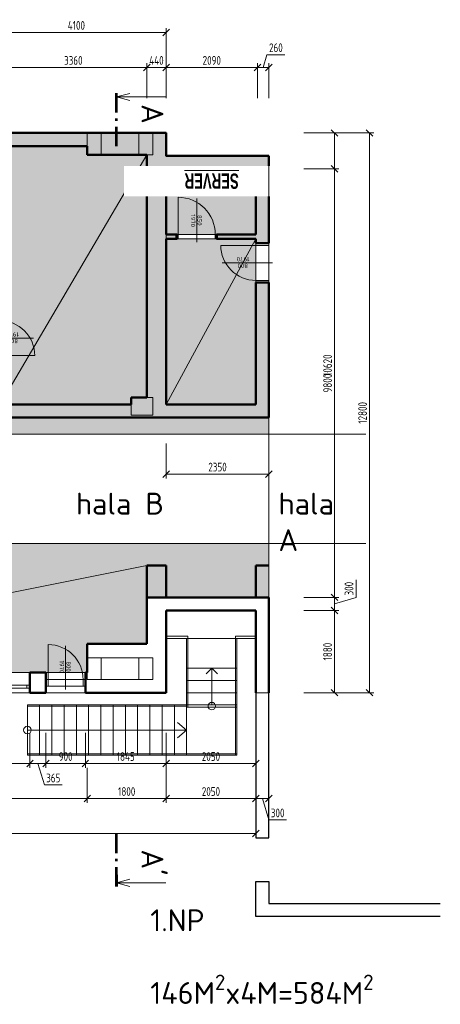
# Model space of a CAD drawing. Header units: millimetres. Extents: x 5450 to 824849, y -109713 to 33478.
# Tile 5 of 21: x 740240 to 749851, y -87641 to -65124. Entities that reach past the tile are written whole.
import ezdxf
from ezdxf.enums import TextEntityAlignment as Align

# ---------------------------------------------------------------- set-up
doc = ezdxf.new("R2010")
doc.units = ezdxf.units.MM
doc.linetypes.add('CENTERX2', pattern=[101.6, 63.5, -12.7, 12.7, -12.7])
doc.layers.get('Defpoints').update_dxf_attribs({"color": 8})
for name, color, linetype, lineweight in [('A99_N_osy @ 200', 1, 'CENTERX2', 9), ('N_popis', 10, 'Continuous', 13), ('N_popis místnosti', 10, 'Continuous', 13), ('S_kóty_100', 162, 'Continuous', 13), ('S_tenká', 120, 'Continuous', 18), ('S_tlustá', 220, 'Continuous', 25)]:
    doc.layers.add(name, color=color, linetype=linetype, lineweight=lineweight)
for name, color, linetype, lineweight, true_color in [('B_pohled', 7, 'Continuous', 18, 0xe07000), ('B_rozhraní', 7, 'Continuous', 13, 0xe07000), ('B_výplně otvorů', 7, 'Continuous', 18, 0xe07000), ('B_řez', 7, 'Continuous', 50, 0xe07000), ('B_šrafy', 7, 'Continuous', 5, 0xe07000)]:
    doc.layers.add(name, color=color, linetype=linetype, lineweight=lineweight, true_color=true_color)
doc.styles.add('A99_kota', font='isocpeur.ttf', dxfattribs={"height": 2})
doc.styles.get("Standard").update_dxf_attribs({"font": 'isocpeur.ttf', "width": 0.75})
doc.dimstyles.new('M 1-100', dxfattribs={"dimscale": 100, "dimtxt": 2, "dimasz": 1.5, "dimexe": 1, "dimexo": 3, "dimgap": 0.6, "dimtad": 1, "dimdec": 0, "dimrnd": 5, "dimdsep": 46, "dimtxsty": 'Standard', "dimblk": 'OBLIQUE', "dimcen": 0.09, "dimclrd": 256, "dimclre": 256, "dimclrt": 256, "dimadec": 0, "dimazin": 0, "dimtfac": 1, "dimtdec": 0, "dimtmove": 1, "dimatfit": 3, "dimldrblk": 'OBLIQUE', "dimfxl": 0, "dimtolj": 1, "dimtzin": 0, "dimlwd": -1, "dimlwe": -1, "dimarcsym": 0})

# ---------------------------------------------------------------- blocks, each defined once
blk = doc.blocks.new('*U15')
at = {"color": 0}
for p, q in [((0, 75), (2390, 75)), ((0, 75), (0, 0)), ((0, 0), (2390, 0)), ((75, 75), (75, 0)), ((2315, 0), (2315, 75)), ((2390, 0), (2390, 75))]:
    blk.add_line(p, q, dxfattribs=at)
blk = doc.blocks.new('*U218')
at = {"linetype": 'ByBlock'}
for p, q in [((-400, 0), (-450, 0)), ((-400, -150), (-400, 0)), ((-400, -150), (-450, -150)), ((400, 0), (400, -150)), ((450, 0), (400, 0)), ((400, -150), (400, -950)), ((450, -150), (400, -150))]:
    blk.add_line(p, q, dxfattribs=at)
for p, q in [((-450, -150), (-450, 0)), ((0, 78), (0, -921)), ((450, -150), (450, 0))]:
    blk.add_line(p, q)
at = {"linetype": 'Continuous'}
for p, q in [((400, 0), (-400, 0)), ((400, -150), (-400, -150))]:
    blk.add_line(p, q, dxfattribs=at)
at = {"linetype": 'ByBlock'}
blk.add_arc((400, -150), 800, 180, 270, dxfattribs=at)
at = {"flags": 8}
blk.add_attdef('SIRKA', text='', height=100, rotation=90, dxfattribs=at).set_placement((13, -447), align=Align.BOTTOM_CENTER)
blk.add_attdef('VYSKA', text='', height=100, rotation=90, dxfattribs=at).set_placement((35, -446), align=Align.TOP_CENTER)
blk = doc.blocks.new('*U220')
at = {"linetype": 'ByBlock'}
for p, q in [((-450, 0), (-400, 0)), ((-400, 0), (-400, -100)), ((400, -100), (400, 0)), ((-450, -100), (-400, -100)), ((-400, -100), (-400, -900)), ((400, 0), (450, 0)), ((400, -100), (450, -100))]:
    blk.add_line(p, q, dxfattribs=at)
for p, q in [((-450, -100), (-450, 0)), ((0, 78), (0, -871)), ((450, -100), (450, 0))]:
    blk.add_line(p, q)
at = {"linetype": 'Continuous'}
for p, q in [((-400, 0), (400, 0)), ((-400, -100), (400, -100))]:
    blk.add_line(p, q, dxfattribs=at)
at = {"linetype": 'ByBlock'}
blk.add_arc((-400, -100), 800, 270, 0, dxfattribs=at)
at = {"flags": 8}
blk.add_attdef('SIRKA', text='', height=100, rotation=90, dxfattribs=at).set_placement((13, -397), align=Align.BOTTOM_CENTER)
blk.add_attdef('VYSKA', text='', height=100, rotation=90, dxfattribs=at).set_placement((35, -396), align=Align.TOP_CENTER)
blk = doc.blocks.new('_Oblique')
at = {"color": 0, "linetype": 'ByBlock', "lineweight": -2}
blk.add_line((-0.5, -0.5), (0.5, 0.5), dxfattribs=at)
blk = doc.blocks.new('*D198')
at = {"layer": 'Defpoints', "color": 0, "lineweight": 18, "transparency": 16777216}
for p in [(741740, -80515), (743585, -80515), (741740, -82135)]:
    blk.add_point(p, dxfattribs=at)
at = {"layer": 'S_kóty_100', "transparency": 16777216}
for p, q in [((741740, -81435), (741740, -82235)), ((743585, -81435), (743585, -82235)), ((743585, -82135), (741740, -82135))]:
    blk.add_line(p, q, dxfattribs=at)
at = {"layer": 'S_kóty_100', "transparency": 16777216, "xscale": 150, "yscale": 150, "zscale": 150, "rotation": 180}
blk.add_blockref('_Oblique', (741740, -82135), dxfattribs=at)
at = {"layer": 'S_kóty_100', "transparency": 16777216, "xscale": 150, "yscale": 150, "zscale": 150}
blk.add_blockref('_Oblique', (743585, -82135), dxfattribs=at)
at = {"layer": 'S_kóty_100', "transparency": 16777216, "insert": (742663, -81975), "char_height": 200, "attachment_point": 5}
blk.add_mtext('\\A1;1845', dxfattribs=at)
blk = doc.blocks.new('*D199')
at = {"layer": 'Defpoints', "color": 0, "lineweight": 18, "transparency": 16777216}
for p in [(740840, -80515), (741740, -80515), (740840, -82135)]:
    blk.add_point(p, dxfattribs=at)
at = {"layer": 'S_kóty_100', "transparency": 16777216}
for p, q in [((740840, -81435), (740840, -82235)), ((741740, -81435), (741740, -82235)), ((741740, -82135), (740840, -82135))]:
    blk.add_line(p, q, dxfattribs=at)
at = {"layer": 'S_kóty_100', "transparency": 16777216, "xscale": 150, "yscale": 150, "zscale": 150, "rotation": 180}
blk.add_blockref('_Oblique', (740840, -82135), dxfattribs=at)
at = {"layer": 'S_kóty_100', "transparency": 16777216, "xscale": 150, "yscale": 150, "zscale": 150}
blk.add_blockref('_Oblique', (741740, -82135), dxfattribs=at)
at = {"layer": 'S_kóty_100', "transparency": 16777216, "insert": (741290, -81975), "char_height": 200, "attachment_point": 5}
blk.add_mtext('\\A1;900', dxfattribs=at)
blk = doc.blocks.new('*D200')
at = {"layer": 'Defpoints', "color": 0, "lineweight": 18, "transparency": 16777216}
for p in [(740475, -80515), (740840, -80515), (740475, -82135)]:
    blk.add_point(p, dxfattribs=at)
at = {"layer": 'S_kóty_100', "transparency": 16777216}
for p, q in [((740475, -81435), (740475, -82235)), ((740840, -81435), (740840, -82235)), ((740840, -82135), (740475, -82135)), ((740658, -82135), (740805, -82625)), ((740805, -82625), (741210, -82625))]:
    blk.add_line(p, q, dxfattribs=at)
at = {"layer": 'S_kóty_100', "transparency": 16777216, "xscale": 150, "yscale": 150, "zscale": 150, "rotation": 180}
blk.add_blockref('_Oblique', (740475, -82135), dxfattribs=at)
at = {"layer": 'S_kóty_100', "transparency": 16777216, "xscale": 150, "yscale": 150, "zscale": 150}
blk.add_blockref('_Oblique', (740840, -82135), dxfattribs=at)
at = {"layer": 'S_kóty_100', "transparency": 16777216, "insert": (741007, -82465), "char_height": 200, "attachment_point": 5}
blk.add_mtext('\\A1;365', dxfattribs=at)
blk = doc.blocks.new('*D201')
at = {"layer": 'Defpoints', "color": 0, "lineweight": 18, "transparency": 16777216}
for p in [(738085, -80515), (740475, -80515), (738085, -82135)]:
    blk.add_point(p, dxfattribs=at)
at = {"layer": 'S_kóty_100', "transparency": 16777216}
for p, q in [((738085, -81435), (738085, -82235)), ((740475, -81435), (740475, -82235)), ((740475, -82135), (738085, -82135))]:
    blk.add_line(p, q, dxfattribs=at)
at = {"layer": 'S_kóty_100', "transparency": 16777216, "xscale": 150, "yscale": 150, "zscale": 150, "rotation": 180}
blk.add_blockref('_Oblique', (738085, -82135), dxfattribs=at)
at = {"layer": 'S_kóty_100', "transparency": 16777216, "xscale": 150, "yscale": 150, "zscale": 150}
blk.add_blockref('_Oblique', (740475, -82135), dxfattribs=at)
at = {"layer": 'S_kóty_100', "transparency": 16777216, "insert": (739280, -81975), "char_height": 200, "attachment_point": 5}
blk.add_mtext('\\A1;2390', dxfattribs=at)
blk = doc.blocks.new('*D41')
at = {"layer": 'Defpoints', "color": 0, "lineweight": 18, "transparency": 16777216}
for p in [(743585, -80515), (745635, -80515), (743585, -82935)]:
    blk.add_point(p, dxfattribs=at)
at = {"layer": 'S_kóty_100', "transparency": 16777216}
for p, q in [((743585, -82235), (743585, -83035)), ((745635, -82235), (745635, -83035)), ((745635, -82935), (743585, -82935))]:
    blk.add_line(p, q, dxfattribs=at)
at = {"layer": 'S_kóty_100', "transparency": 16777216, "xscale": 150, "yscale": 150, "zscale": 150, "rotation": 180}
blk.add_blockref('_Oblique', (743585, -82935), dxfattribs=at)
at = {"layer": 'S_kóty_100', "transparency": 16777216, "xscale": 150, "yscale": 150, "zscale": 150}
blk.add_blockref('_Oblique', (745635, -82935), dxfattribs=at)
at = {"layer": 'S_kóty_100', "transparency": 16777216, "insert": (744610, -82775), "char_height": 200, "attachment_point": 5}
blk.add_mtext('\\A1;2050', dxfattribs=at)
blk = doc.blocks.new('*D42')
at = {"layer": 'Defpoints', "color": 0, "lineweight": 18, "transparency": 16777216}
for p in [(745635, -78635), (743585, -80515), (743585, -82135)]:
    blk.add_point(p, dxfattribs=at)
at = {"layer": 'S_kóty_100', "transparency": 16777216}
for p, q in [((743585, -81435), (743585, -82235)), ((745635, -81435), (745635, -82235)), ((745635, -82135), (743585, -82135))]:
    blk.add_line(p, q, dxfattribs=at)
at = {"layer": 'S_kóty_100', "transparency": 16777216, "xscale": 150, "yscale": 150, "zscale": 150, "rotation": 180}
blk.add_blockref('_Oblique', (743585, -82135), dxfattribs=at)
at = {"layer": 'S_kóty_100', "transparency": 16777216, "xscale": 150, "yscale": 150, "zscale": 150}
blk.add_blockref('_Oblique', (745635, -82135), dxfattribs=at)
at = {"layer": 'S_kóty_100', "transparency": 16777216, "insert": (744610, -81975), "char_height": 200, "attachment_point": 5}
blk.add_mtext('\\A1;2050', dxfattribs=at)
blk = doc.blocks.new('*D43')
at = {"layer": 'Defpoints', "color": 0, "lineweight": 18, "transparency": 16777216}
for p in [(741785, -79395), (743585, -80515), (741785, -82935)]:
    blk.add_point(p, dxfattribs=at)
at = {"layer": 'S_kóty_100', "transparency": 16777216}
for p, q in [((741785, -82235), (741785, -83035)), ((743585, -82235), (743585, -83035)), ((743585, -82935), (741785, -82935))]:
    blk.add_line(p, q, dxfattribs=at)
at = {"layer": 'S_kóty_100', "transparency": 16777216, "xscale": 150, "yscale": 150, "zscale": 150, "rotation": 180}
blk.add_blockref('_Oblique', (741785, -82935), dxfattribs=at)
at = {"layer": 'S_kóty_100', "transparency": 16777216, "xscale": 150, "yscale": 150, "zscale": 150}
blk.add_blockref('_Oblique', (743585, -82935), dxfattribs=at)
at = {"layer": 'S_kóty_100', "transparency": 16777216, "insert": (742685, -82775), "char_height": 200, "attachment_point": 5}
blk.add_mtext('\\A1;1800', dxfattribs=at)
blk = doc.blocks.new('*D205')
at = {"layer": 'Defpoints', "color": 0, "lineweight": 18, "transparency": 16777216}
for p in [(745635, -80515), (745935, -80515), (745635, -82935)]:
    blk.add_point(p, dxfattribs=at)
at = {"layer": 'S_kóty_100', "transparency": 16777216}
for p, q in [((745635, -82235), (745635, -83035)), ((745935, -82235), (745935, -83035)), ((745935, -82935), (745635, -82935)), ((745785, -82935), (745932, -83425)), ((745932, -83425), (746337, -83425))]:
    blk.add_line(p, q, dxfattribs=at)
at = {"layer": 'S_kóty_100', "transparency": 16777216, "xscale": 150, "yscale": 150, "zscale": 150, "rotation": 180}
blk.add_blockref('_Oblique', (745635, -82935), dxfattribs=at)
at = {"layer": 'S_kóty_100', "transparency": 16777216, "xscale": 150, "yscale": 150, "zscale": 150}
blk.add_blockref('_Oblique', (745935, -82935), dxfattribs=at)
at = {"layer": 'S_kóty_100', "transparency": 16777216, "insert": (746135, -83265), "char_height": 200, "attachment_point": 5}
blk.add_mtext('\\A1;300', dxfattribs=at)
blk = doc.blocks.new('*D206')
at = {"layer": 'Defpoints', "color": 0, "lineweight": 18, "transparency": 16777216}
for p in [(730435, -80515), (745635, -80515), (730435, -83735)]:
    blk.add_point(p, dxfattribs=at)
at = {"layer": 'S_kóty_100', "transparency": 16777216}
for p, q in [((730435, -83035), (730435, -83835)), ((745635, -83035), (745635, -83835)), ((745635, -83735), (730435, -83735))]:
    blk.add_line(p, q, dxfattribs=at)
at = {"layer": 'S_kóty_100', "transparency": 16777216, "xscale": 150, "yscale": 150, "zscale": 150, "rotation": 180}
blk.add_blockref('_Oblique', (730435, -83735), dxfattribs=at)
at = {"layer": 'S_kóty_100', "transparency": 16777216, "xscale": 150, "yscale": 150, "zscale": 150}
blk.add_blockref('_Oblique', (745635, -83735), dxfattribs=at)
at = {"layer": 'S_kóty_100', "transparency": 16777216, "insert": (738035, -83575), "char_height": 200, "attachment_point": 5}
blk.add_mtext('\\A1;15200', dxfattribs=at)
blk = doc.blocks.new('*D28')
at = {"layer": 'Defpoints', "color": 0, "lineweight": 18, "transparency": 16777216}
for p in [(744735, -78635), (747435, -78635), (743585, -80515)]:
    blk.add_point(p, dxfattribs=at)
at = {"layer": 'S_kóty_100', "transparency": 16777216}
for p, q in [((746735, -78635), (747535, -78635)), ((747435, -80515), (747435, -78635)), ((746735, -80515), (747535, -80515))]:
    blk.add_line(p, q, dxfattribs=at)
at = {"layer": 'S_kóty_100', "transparency": 16777216, "xscale": 150, "yscale": 150, "zscale": 150}
for p, rotation in [((747435, -78635), 90), ((747435, -80515), 270)]:
    blk.add_blockref('_Oblique', p, dxfattribs=dict(at, rotation=rotation))
at = {"layer": 'S_kóty_100', "transparency": 16777216, "insert": (747275, -79575), "char_height": 200, "attachment_point": 5, "rotation": 90}
blk.add_mtext('\\A1;1880', dxfattribs=at)
blk = doc.blocks.new('*D29')
at = {"layer": 'Defpoints', "color": 0, "lineweight": 18, "transparency": 16777216}
for p in [(744485, -78335), (747435, -78335), (744735, -78635)]:
    blk.add_point(p, dxfattribs=at)
at = {"layer": 'S_kóty_100', "transparency": 16777216}
for p, q in [((747925, -78338), (747925, -77933)), ((746735, -78335), (747535, -78335)), ((747435, -78635), (747435, -78335)), ((747435, -78485), (747925, -78338)), ((746735, -78635), (747535, -78635))]:
    blk.add_line(p, q, dxfattribs=at)
at = {"layer": 'S_kóty_100', "transparency": 16777216, "xscale": 150, "yscale": 150, "zscale": 150}
for p, rotation in [((747435, -78335), 90), ((747435, -78635), 270)]:
    blk.add_blockref('_Oblique', p, dxfattribs=dict(at, rotation=rotation))
at = {"layer": 'S_kóty_100', "transparency": 16777216, "insert": (747765, -78135), "char_height": 200, "attachment_point": 5, "rotation": 90}
blk.add_mtext('\\A1;300', dxfattribs=at)
blk = doc.blocks.new('*D30')
at = {"layer": 'Defpoints', "color": 0, "lineweight": 18, "transparency": 16777216}
for p in [(745635, -68535), (747435, -68535), (744485, -78335)]:
    blk.add_point(p, dxfattribs=at)
at = {"layer": 'S_kóty_100', "transparency": 16777216}
for p, q in [((746735, -68535), (747535, -68535)), ((747435, -78335), (747435, -68535)), ((746735, -78335), (747535, -78335))]:
    blk.add_line(p, q, dxfattribs=at)
at = {"layer": 'S_kóty_100', "transparency": 16777216, "xscale": 150, "yscale": 150, "zscale": 150}
for p, rotation in [((747435, -68535), 90), ((747435, -78335), 270)]:
    blk.add_blockref('_Oblique', p, dxfattribs=dict(at, rotation=rotation))
at = {"layer": 'S_kóty_100', "transparency": 16777216, "insert": (747275, -73435), "char_height": 200, "attachment_point": 5, "rotation": 90}
blk.add_mtext('\\A1;9800', dxfattribs=at)
blk = doc.blocks.new('*D48')
at = {"layer": 'Defpoints', "color": 0, "lineweight": 18, "transparency": 16777216}
for p in [(745635, -68535), (745935, -78335), (747435, -78335)]:
    blk.add_point(p, dxfattribs=at)
at = {"layer": 'S_kóty_100', "transparency": 16777216}
for p, q in [((746735, -68535), (747535, -68535)), ((747435, -68535), (747435, -78335)), ((746735, -78335), (747535, -78335))]:
    blk.add_line(p, q, dxfattribs=at)
at = {"layer": 'S_kóty_100', "transparency": 16777216, "xscale": 150, "yscale": 150, "zscale": 150}
for p, rotation in [((747435, -68535), 90), ((747435, -78335), 270)]:
    blk.add_blockref('_Oblique', p, dxfattribs=dict(at, rotation=rotation))
at = {"layer": 'S_kóty_100', "transparency": 16777216, "insert": (747275, -73435), "char_height": 200, "attachment_point": 5, "rotation": 90}
blk.add_mtext('\\A1;9800', dxfattribs=at)
blk = doc.blocks.new('*D49')
at = {"layer": 'Defpoints', "color": 0, "lineweight": 18, "transparency": 16777216}
for p in [(743585, -67715), (747435, -67715), (745935, -78335)]:
    blk.add_point(p, dxfattribs=at)
at = {"layer": 'S_kóty_100', "transparency": 16777216}
for p, q in [((746735, -67715), (747535, -67715)), ((747435, -78335), (747435, -67715)), ((746735, -78335), (747535, -78335))]:
    blk.add_line(p, q, dxfattribs=at)
at = {"layer": 'S_kóty_100', "transparency": 16777216, "xscale": 150, "yscale": 150, "zscale": 150}
for p, rotation in [((747435, -67715), 90), ((747435, -78335), 270)]:
    blk.add_blockref('_Oblique', p, dxfattribs=dict(at, rotation=rotation))
at = {"layer": 'S_kóty_100', "transparency": 16777216, "insert": (747275, -73025), "char_height": 200, "attachment_point": 5, "rotation": 90}
blk.add_mtext('\\A1;10620', dxfattribs=at)
blk = doc.blocks.new('*D50')
at = {"layer": 'Defpoints', "color": 0, "lineweight": 18, "transparency": 16777216}
for p in [(743585, -67715), (748235, -67715), (745935, -80515)]:
    blk.add_point(p, dxfattribs=at)
at = {"layer": 'S_kóty_100', "transparency": 16777216}
for p, q in [((747535, -67715), (748335, -67715)), ((748235, -80515), (748235, -67715)), ((747535, -80515), (748335, -80515))]:
    blk.add_line(p, q, dxfattribs=at)
at = {"layer": 'S_kóty_100', "transparency": 16777216, "xscale": 150, "yscale": 150, "zscale": 150}
for p, rotation in [((748235, -67715), 90), ((748235, -80515), 270)]:
    blk.add_blockref('_Oblique', p, dxfattribs=dict(at, rotation=rotation))
at = {"layer": 'S_kóty_100', "transparency": 16777216, "insert": (748075, -74115), "char_height": 200, "attachment_point": 5, "rotation": 90}
blk.add_mtext('\\A1;12800', dxfattribs=at)
blk = doc.blocks.new('*D51')
at = {"layer": 'Defpoints', "color": 0, "lineweight": 18, "transparency": 16777216}
for p in [(745673, -66215), (745673, -67973), (745935, -78335)]:
    blk.add_point(p, dxfattribs=at)
at = {"layer": 'S_kóty_100', "transparency": 16777216}
for p, q in [((745804, -66215), (745891, -65925)), ((745891, -65925), (746296, -65925)), ((745673, -66915), (745673, -66115)), ((745935, -66915), (745935, -66115)), ((745935, -66215), (745673, -66215))]:
    blk.add_line(p, q, dxfattribs=at)
at = {"layer": 'S_kóty_100', "transparency": 16777216, "xscale": 150, "yscale": 150, "zscale": 150, "rotation": 180}
blk.add_blockref('_Oblique', (745673, -66215), dxfattribs=at)
at = {"layer": 'S_kóty_100', "transparency": 16777216, "xscale": 150, "yscale": 150, "zscale": 150}
blk.add_blockref('_Oblique', (745935, -66215), dxfattribs=at)
at = {"layer": 'S_kóty_100', "transparency": 16777216, "insert": (746094, -65765), "char_height": 200, "attachment_point": 5}
blk.add_mtext('\\A1;260', dxfattribs=at)
blk = doc.blocks.new('*D31')
at = {"layer": 'Defpoints', "color": 0, "lineweight": 18, "transparency": 16777216}
for p in [(743585, -66215), (745673, -67973), (743585, -68535)]:
    blk.add_point(p, dxfattribs=at)
at = {"layer": 'S_kóty_100', "transparency": 16777216}
for p, q in [((743585, -66915), (743585, -66115)), ((745673, -66915), (745673, -66115)), ((745673, -66215), (743585, -66215))]:
    blk.add_line(p, q, dxfattribs=at)
at = {"layer": 'S_kóty_100', "transparency": 16777216, "xscale": 150, "yscale": 150, "zscale": 150, "rotation": 180}
blk.add_blockref('_Oblique', (743585, -66215), dxfattribs=at)
at = {"layer": 'S_kóty_100', "transparency": 16777216, "xscale": 150, "yscale": 150, "zscale": 150}
blk.add_blockref('_Oblique', (745673, -66215), dxfattribs=at)
at = {"layer": 'S_kóty_100', "transparency": 16777216, "insert": (744629, -66055), "char_height": 200, "attachment_point": 5}
blk.add_mtext('\\A1;2090', dxfattribs=at)
blk = doc.blocks.new('*D52')
at = {"layer": 'Defpoints', "color": 0, "lineweight": 18, "transparency": 16777216}
for p in [(743145, -66215), (743145, -68215), (743585, -68535)]:
    blk.add_point(p, dxfattribs=at)
at = {"layer": 'S_kóty_100', "transparency": 16777216}
for p, q in [((743145, -66915), (743145, -66115)), ((743585, -66915), (743585, -66115)), ((743585, -66215), (743145, -66215))]:
    blk.add_line(p, q, dxfattribs=at)
at = {"layer": 'S_kóty_100', "transparency": 16777216, "xscale": 150, "yscale": 150, "zscale": 150, "rotation": 180}
blk.add_blockref('_Oblique', (743145, -66215), dxfattribs=at)
at = {"layer": 'S_kóty_100', "transparency": 16777216, "xscale": 150, "yscale": 150, "zscale": 150}
blk.add_blockref('_Oblique', (743585, -66215), dxfattribs=at)
at = {"layer": 'S_kóty_100', "transparency": 16777216, "insert": (743365, -66055), "char_height": 200, "attachment_point": 5}
blk.add_mtext('\\A1;440', dxfattribs=at)
blk = doc.blocks.new('*D53')
at = {"layer": 'Defpoints', "color": 0, "lineweight": 18, "transparency": 16777216}
for p in [(739785, -66215), (739785, -68015), (743145, -68215)]:
    blk.add_point(p, dxfattribs=at)
at = {"layer": 'S_kóty_100', "transparency": 16777216}
for p, q in [((739785, -66915), (739785, -66115)), ((743145, -66915), (743145, -66115)), ((743145, -66215), (739785, -66215))]:
    blk.add_line(p, q, dxfattribs=at)
at = {"layer": 'S_kóty_100', "transparency": 16777216, "xscale": 150, "yscale": 150, "zscale": 150, "rotation": 180}
blk.add_blockref('_Oblique', (739785, -66215), dxfattribs=at)
at = {"layer": 'S_kóty_100', "transparency": 16777216, "xscale": 150, "yscale": 150, "zscale": 150}
blk.add_blockref('_Oblique', (743145, -66215), dxfattribs=at)
at = {"layer": 'S_kóty_100', "transparency": 16777216, "insert": (741465, -66055), "char_height": 200, "attachment_point": 5}
blk.add_mtext('\\A1;3360', dxfattribs=at)
blk = doc.blocks.new('*D58')
at = {"layer": 'Defpoints', "color": 0, "lineweight": 18, "transparency": 16777216}
for p in [(743585, -68235), (743585, -75515), (745935, -78335)]:
    blk.add_point(p, dxfattribs=at)
at = {"layer": 'S_kóty_100', "transparency": 16777216}
for p, q in [((743585, -74815), (743585, -75615)), ((745935, -76215), (745935, -75415)), ((745935, -75515), (743585, -75515))]:
    blk.add_line(p, q, dxfattribs=at)
at = {"layer": 'S_kóty_100', "transparency": 16777216, "xscale": 150, "yscale": 150, "zscale": 150, "rotation": 180}
blk.add_blockref('_Oblique', (743585, -75515), dxfattribs=at)
at = {"layer": 'S_kóty_100', "transparency": 16777216, "xscale": 150, "yscale": 150, "zscale": 150}
blk.add_blockref('_Oblique', (745935, -75515), dxfattribs=at)
at = {"layer": 'S_kóty_100', "transparency": 16777216, "insert": (744760, -75355), "char_height": 200, "attachment_point": 5}
blk.add_mtext('\\A1;2350', dxfattribs=at)
blk = doc.blocks.new('*D59')
at = {"layer": 'Defpoints', "color": 0, "lineweight": 18, "transparency": 16777216}
for p in [(739485, -65415), (739485, -67715), (743585, -68235)]:
    blk.add_point(p, dxfattribs=at)
at = {"layer": 'S_kóty_100', "transparency": 16777216}
for p, q in [((739485, -66115), (739485, -65315)), ((743585, -65415), (739485, -65415)), ((743585, -66115), (743585, -65315))]:
    blk.add_line(p, q, dxfattribs=at)
at = {"layer": 'S_kóty_100', "transparency": 16777216, "xscale": 150, "yscale": 150, "zscale": 150, "rotation": 180}
blk.add_blockref('_Oblique', (739485, -65415), dxfattribs=at)
at = {"layer": 'S_kóty_100', "transparency": 16777216, "xscale": 150, "yscale": 150, "zscale": 150}
blk.add_blockref('_Oblique', (743585, -65415), dxfattribs=at)
at = {"layer": 'S_kóty_100', "transparency": 16777216, "insert": (741535, -65255), "char_height": 200, "attachment_point": 5}
blk.add_mtext('\\A1;4100', dxfattribs=at)
blk = doc.blocks.new('*U62')
at = {"color": 0, "linetype": 'ByBlock'}
for p, q in [((0, 11.27), (11.25, 11.27)), ((-0.01, -168.44), (11.24, -168.45))]:
    blk.add_line(p, q, dxfattribs=at)
at = {"color": 0, "linetype": 'ByBlock', "const_width": 0.63}
for points in [[(0, 12.15), (0, 7.65)], [(0, 6.39), (0, 5.76)], [(0, 4.5), (0, 0)], [(-0.01, -161.68), (-0.01, -157.18)], [(-0.01, -163.57), (-0.01, -162.94)], [(-0.01, -169.33), (-0.01, -164.83)]]:
    blk.add_lwpolyline(points, dxfattribs=at)
at = {"color": 0, "linetype": 'ByBlock'}
for points in [[(3.05, 12.09), (0, 11.27), (3.05, 10.44)], [(3.04, -169.27), (-0.01, -168.44), (3.05, -167.65)]]:
    blk.add_lwpolyline(points, dxfattribs=at)
blk.add_attdef('ŘEZ_1K', (5.73, 9.63), '', height=5, rotation=269.9958, dxfattribs=at)
at = {"color": 0, "linetype": 'ByBlock', "flags": 12}
blk.add_attdef('ŘEZ_2K', text='', height=5, rotation=269.9958, dxfattribs=at).set_placement((5.72, -166.81), align=Align.RIGHT)
blk = doc.blocks.new('*D66')
at = {"layer": 'Defpoints', "color": 0, "lineweight": 18, "transparency": 16777216}
for p in [(741785, -79395), (736805, -79555), (736805, -82935)]:
    blk.add_point(p, dxfattribs=at)
at = {"layer": 'S_kóty_100', "transparency": 16777216}
for p, q in [((736805, -82235), (736805, -83035)), ((741785, -82235), (741785, -83035)), ((741785, -82935), (736805, -82935))]:
    blk.add_line(p, q, dxfattribs=at)
at = {"layer": 'S_kóty_100', "transparency": 16777216, "xscale": 150, "yscale": 150, "zscale": 150, "rotation": 180}
blk.add_blockref('_Oblique', (736805, -82935), dxfattribs=at)
at = {"layer": 'S_kóty_100', "transparency": 16777216, "xscale": 150, "yscale": 150, "zscale": 150}
blk.add_blockref('_Oblique', (741785, -82935), dxfattribs=at)
at = {"layer": 'S_kóty_100', "transparency": 16777216, "insert": (739295, -82775), "char_height": 200, "attachment_point": 5}
blk.add_mtext('\\A1;4980', dxfattribs=at)
blk = doc.blocks.new('*U69')
for p, q in [((0, -78), (0, 1071)), ((-450, 300), (-450, 0)), ((450, 300), (450, 0))]:
    blk.add_line(p, q)
at = {"linetype": 'ByBlock'}
for p, q in [((400, 300), (400, 1100)), ((-400, 300), (-450, 300)), ((-400, 300), (-400, 0)), ((400, 0), (400, 300)), ((450, 300), (400, 300)), ((450, 0), (400, 0)), ((-400, 0), (-450, 0))]:
    blk.add_line(p, q, dxfattribs=at)
at = {"linetype": 'Continuous'}
for p, q in [((400, 300), (-400, 300)), ((400, 0), (-400, 0))]:
    blk.add_line(p, q, dxfattribs=at)
at = {"linetype": 'ByBlock'}
blk.add_arc((400, 300), 800, 90, 180, dxfattribs=at)
at = {"flags": 8}
blk.add_attdef('SIRKA', text='', height=100, rotation=90, dxfattribs=at).set_placement((13, 599), align=Align.BOTTOM_CENTER)
blk.add_attdef('VYSKA', text='', height=100, rotation=90, dxfattribs=at).set_placement((35, 590), align=Align.TOP_CENTER)
blk = doc.blocks.new('*U70')
at = {"linetype": 'ByBlock'}
for p, q in [((-425, 0), (-475, 0)), ((-425, -100), (-425, 0)), ((-425, -100), (-475, -100)), ((425, 0), (425, -100)), ((475, 0), (425, 0)), ((425, -100), (425, -950)), ((475, -100), (425, -100))]:
    blk.add_line(p, q, dxfattribs=at)
for p, q in [((-475, -100), (-475, 0)), ((0, 78), (0, -921)), ((475, -100), (475, 0))]:
    blk.add_line(p, q)
at = {"linetype": 'Continuous'}
for p, q in [((425, 0), (-425, 0)), ((425, -100), (-425, -100))]:
    blk.add_line(p, q, dxfattribs=at)
at = {"linetype": 'ByBlock'}
blk.add_arc((425, -100), 850, 180, 270, dxfattribs=at)
at = {"flags": 8}
blk.add_attdef('VYSKA', text='', height=100, rotation=90, dxfattribs=at).set_placement((35, -415), align=Align.TOP_CENTER)
blk.add_attdef('SIRKA', text='', height=100, rotation=90, dxfattribs=at).set_placement((13, -423), align=Align.BOTTOM_CENTER)

msp = doc.modelspace()

# ---------------------------------------------------------------- hatches: boundary and pattern name
at = {"layer": 'B_šrafy'}
h = msp.add_hatch(dxfattribs=at)
h.set_pattern_fill('AR-SAND', color=256, scale=50, angle=180)
h.set_pattern_definition([(217.5, (860832.55, -50628.33), (3.14967, -96.34119), [0, -76, 0, -85, 0, -81.25]), (187.5, (860832.55, -50628.33), (-88.48884, -141.1073), [0, -41, 0, -68.5, 0, -26.25]), (147.5, (860894.05, -50628.33), (-155.707093, -0.282953), [0, -25, 0, -90, 0, -117.5]), (137.5, (860894.05, -50628.33), (-150.30633, -43.88378), [0, -12.5, 0, -59, 0, -67.5])])
h.paths.add_polyline_path([(745026.5, -70135), (745635, -70135), (745635, -70035), (745064.5, -70035)], flags=17)
h.paths.add_polyline_path([(730485, -79555), (730785, -79555), (730785, -77603.6), (730485, -77603.6)])
h.paths.add_polyline_path([(730485, -74225), (733615, -74225), (733615, -74125), (733615, -73925), (733315, -73925), (733315, -72455), (733215, -72455), (733015, -72455), (733015, -73925), (730485, -73925)])
h.paths.add_polyline_path([(734515, -74225), (738335, -74225), (738335, -74125), (738335, -73925), (737915, -73925), (737915, -71305), (738115, -71305), (738115, -71005), (737135, -71005), (737135, -71305), (737815, -71305), (737815, -73925), (734515, -73925)])
h.paths.add_polyline_path([(733015, -71455), (733315, -71455), (733315, -71305), (735665, -71305), (735665, -71005), (733015, -71005)])
h.paths.add_polyline_path([(739115, -71305), (739485, -71305), (739485, -71955), (739785, -71955), (739785, -70015), (739485, -70015), (739485, -71005), (739115, -71005)])
h.paths.add_polyline_path([(742785, -74165), (743285, -74165), (743285, -73765), (743145, -73765), (742785, -73765), (742785, -73925)], flags=17)
h.paths.add_polyline_path([(742105, -68215), (742965, -68215), (742965, -67715), (742105, -67715)], flags=17)
h.paths.add_polyline_path([(742965, -68215), (743145, -68215), (743285, -68215), (743285, -67715), (742965, -67715)], flags=17)
h.paths.add_polyline_path([(741785, -68015), (741785, -68215), (742105, -68215), (742105, -67715), (741785, -67715)], flags=17)
h.paths.add_polyline_path([(739485, -68815), (739785, -68815), (739785, -68015), (741785, -68015), (741785, -67715), (739485, -67715)], flags=17)
h.paths.add_polyline_path([(745935, -71135), (745635, -71135), (745635, -74225), (745935, -74225)], flags=17)
h.paths.add_polyline_path([(745635, -70235), (745935, -70235), (745935, -68235), (743585, -68235), (743585, -67715), (743285, -67715), (743285, -68215), (743145, -68215), (743145, -73765), (743285, -73765), (743285, -74165), (742785, -74165), (742785, -73925), (739785, -73925), (739785, -72855), (739685, -72855), (739485, -72855), (739485, -73925), (739335, -73925), (739335, -74225), (745634, -74231.2), (745634, -73931.2), (743585, -73925), (743585, -68535), (745635, -68535)])
h.paths.add_polyline_path([(744735, -70035), (744735, -70135), (745026.5, -70135), (745064.5, -70035)])
h.paths.add_polyline_path([(743835, -70135), (743835, -70035), (743585, -70035), (743585, -70135)])
h.paths.add_polyline_path([(743145, -78339.5), (745935, -78339.5), (745935, -77603.6), (745635, -77603.6), (745635, -78335), (743585, -78335), (743585, -77603.6), (743145, -77603.6)])
h.paths.add_polyline_path([(741740, -80215), (741785, -80215), (741785, -80055), (741740, -80055)])
h = msp.add_hatch(dxfattribs=at)
h.set_pattern_fill('AR-SAND', color=256, scale=100, angle=180)
h.set_pattern_definition([(217.5, (0, 0), (6.299336, -192.682377), [0, -152, 0, -170, 0, -162.5]), (187.5, (0, 0), (-176.97767, -282.21461), [0, -82, 0, -137, 0, -52.5]), (147.5, (123, -2e-14), (-311.414186, -0.565905), [0, -50, 0, -180, 0, -235]), (137.5, (123, -2e-14), (-300.61266, -87.76756), [0, -25, 0, -118, 0, -135])])
h.paths.add_polyline_path([(743585, -78335), (745635, -78335), (745635, -77603.6), (745935, -77603.6), (745935, -77103.6), (730485, -77103.6), (730485, -77603.6), (730785, -77603.6), (730785, -79555), (730835, -79555), (730835, -80055), (730917, -80055), (743145, -77603.6), (743585, -77603.6)])
h.paths.add_polyline_path([(730917, -80055), (731505, -80055), (733855, -80055), (734755, -80055), (736405, -80055), (736405, -79555), (736805, -79555), (736805, -80055), (738085, -80055), (740475, -80055), (740840, -80055), (740890, -80055), (740890, -79415, -0.356394), (741673.9, -80055), (741740, -80055), (741785, -80055), (741785, -79395), (743145, -79395), (743145, -77603.6)])
h.paths.add_polyline_path([(740890, -80055), (741290, -80055), (741290, -79522.2, 0.1316525), (740890, -79415)], flags=17)
h.paths.add_polyline_path([(741290, -80055), (741673.9, -80055, 0.2146692), (741290, -79522.2)], flags=17)
h.paths.add_polyline_path([(740560.3, -72607.5, -0.0624316), (740585, -72805), (740444.1, -72805), (739785, -73925), (742785, -73925), (742785, -73765), (743145, -73765), (743145, -68215)])
h.paths.add_polyline_path([(739785, -71955), (739785, -72005, -0.3429142), (740560.3, -72607.5), (743145, -68215), (741785, -68215), (741785, -68015), (739785, -68015), (739785, -68815), (739785, -70015)])
h.paths.add_polyline_path([(739785, -73925), (740444.1, -72805), (739785, -72805), (739785, -72855)], flags=17)
h.paths.add_polyline_path([(740444.1, -72805), (740585, -72805, 0.0624316), (740560.3, -72607.5)], flags=17)
h.paths.add_polyline_path([(739785, -72805), (740444.1, -72805), (740560.3, -72607.5, 0.0686566), (740477.8, -72405), (739785, -72405)], flags=17)
h.paths.add_polyline_path([(739785, -72405), (740477.8, -72405, 0.2679492), (739785, -72005)], flags=17)
h.paths.add_polyline_path([(737915, -73925), (738335, -73925), (738335, -74125), (738385, -74125, -0.4142136), (739285, -73225), (739285, -74125), (739335, -74125), (739335, -73925), (739485, -73925), (739485, -72855), (739685, -72855), (739685, -72805), (739685, -72005), (739685, -71955), (739485, -71955), (739485, -71305)], flags=17)
h.paths.add_polyline_path([(737915, -73925), (739485, -71305), (739115, -71305), (739115, -71105), (739065, -71105), (738165, -71105), (738115, -71105), (738115, -71305), (737915, -71305)], flags=17)
h.paths.add_polyline_path([(734115.8, -73464.1, -0.2479506), (734465, -74125), (734515, -74125), (734515, -73925), (737815, -73925), (737815, -71305)], flags=17)
h.paths.add_polyline_path([(733315, -72405), (733315, -72455), (733315, -73925), (733326.2, -73925), (733665, -73727.2), (733665, -73325, -0.1507775), (734115.8, -73464.1), (737815, -71305), (737135, -71305), (735665, -71305), (733315, -71305), (733315, -71455), (733315, -71505)], flags=17)
h.paths.add_polyline_path([(745935, -74225), (739285, -74225), (738385, -74225), (738335, -74225), (734515, -74225), (734465, -74225), (733665, -74225), (733615, -74225), (730485, -74225), (730485, -74603.6), (745935, -74603.6)])
h.paths.add_polyline_path([(743585, -70035), (745094.6, -70035), (745635, -68535), (743585, -68535)])
h.paths.add_polyline_path([(745058.6, -70135), (743585, -70135), (743585, -74225)])
h.paths.add_polyline_path([(745635, -70135), (745058.6, -70135), (743693.1, -73925), (745635, -73925)])
h.paths.add_polyline_path([(745094.6, -70035), (745635, -70035), (745635, -68535)])

# ---------------------------------------------------------------- linework, layer by layer
at = {"layer": 'B_pohled'}
for p, q in [((744085, -80845), (744085, -79225)), ((745175, -81945), (745175, -79225)), ((744055, -80845), (744055, -79275)), ((745205, -81945), (745205, -79275)), ((744055, -79955), (745205, -79955)), ((744630, -79955), (744498.2, -80086.9)), ((744630, -80795), (744630, -79955)), ((744630, -79955), (744761.9, -80086.9)), ((744055, -80235), (745205, -80235)), ((744055, -80515), (745205, -80515)), ((744055, -80795), (740415, -80795)), ((740415, -80795), (740415, -81945)), ((744055, -80825), (740415, -80825)), ((740695, -80795), (740695, -81945)), ((740975, -80795), (740975, -81945)), ((741255, -80795), (741255, -81945)), ((741535, -80795), (741535, -81945)), ((741815, -80795), (741815, -81945)), ((742095, -80795), (742095, -81945)), ((742375, -80795), (742375, -81945)), ((742655, -80795), (742655, -81945)), ((742935, -80795), (742935, -81945)), ((743215, -80795), (743215, -81945)), ((743495, -80795), (743495, -81945)), ((743775, -80795), (743775, -81945)), ((744055, -80795), (745205, -80795)), ((745205, -80845), (744055, -80845)), ((744055, -80845), (744055, -81945)), ((744055, -81370), (743848.4, -81194.6)), ((740415, -81370), (744055, -81370)), ((744055, -81370), (743848.4, -81545.4)), ((745205, -81915), (740415, -81915)), ((745205, -81945), (740415, -81945))]:
    msp.add_line(p, q, dxfattribs=at)
for points in [[(743145, -68215), (739785, -73925)], [(743585, -70135), (743585, -70035)], [(745635, -70132.9), (743585, -73925)], [(745935, -74603.6), (745935, -74225)], [(745935, -78335), (745935, -77103.6)], [(743145, -77603.6), (730835, -80071.4)], [(744085, -79225), (743585, -79225)], [(745635, -79225), (745175, -79225)], [(745635, -79275), (743585, -79275)]]:
    msp.add_lwpolyline(points, dxfattribs=at)
for centre in [(744630, -80822.5), (740415, -81370)]:
    msp.add_circle(centre, 86.7, dxfattribs=at)
at = {"layer": 'B_rozhraní', "ltscale": 2}
for p, q in [((742105, -68215), (742105, -67715)), ((742965, -68215), (742965, -67715))]:
    msp.add_line(p, q, dxfattribs=at)
at = {"layer": 'B_rozhraní', "color": 7, "ltscale": 2}
for p, q in [((742105, -80215), (742105, -79715)), ((742965, -80215), (742965, -79715))]:
    msp.add_line(p, q, dxfattribs=at)
at = {"layer": 'B_rozhraní', "ltscale": 2}
for points in [[(741785, -67715), (741785, -68015)], [(743285, -67715), (743285, -68215), (743145, -68215)], [(742785, -73925), (742785, -74165), (743285, -74165), (743285, -73765), (743145, -73765)]]:
    msp.add_lwpolyline(points, dxfattribs=at)
at = {"layer": 'B_rozhraní', "color": 7, "ltscale": 2}
for points in [[(743285, -79715), (743285, -80215), (741785, -80215), (741785, -80055)], [(741785, -79715), (743285, -79715)]]:
    msp.add_lwpolyline(points, dxfattribs=at)
at = {"layer": 'B_výplně otvorů', "color": 7}
for p, q in [((738085, -80055), (740475, -80055)), ((738085, -80515), (740475, -80515))]:
    msp.add_line(p, q, dxfattribs=at)
at = {"layer": 'B_výplně otvorů'}
for p, q in [((740840, -80055), (741740, -80055)), ((740840, -80515), (741740, -80515))]:
    msp.add_line(p, q, dxfattribs=at)
at = {"layer": 'B_řez'}
for p, q in [((743585, -67715), (739485, -67715)), ((739785, -68015), (741785, -68015)), ((741785, -68015), (741785, -68215)), ((741785, -68215), (743145, -68215)), ((743145, -68215), (743145, -73765)), ((743585, -70035), (743585, -68535)), ((743585, -68535), (745635, -68535)), ((745635, -68535), (745635, -70035)), ((743585, -70035), (743835, -70035)), ((743585, -73925), (743585, -70135)), ((743585, -70135), (743835, -70135)), ((744735, -70035), (745635, -70035)), ((744735, -70135), (745635, -70135)), ((745635, -70135), (745635, -70235)), ((745635, -70235), (745935, -70235)), ((745635, -71135), (745935, -71135)), ((745635, -71135), (745635, -73925)), ((743145, -73765), (742785, -73765)), ((742785, -73765), (742785, -73925)), ((742785, -73925), (739785, -73925)), ((739335, -74225), (743585, -74225)), ((745635, -74225), (745935, -74225)), ((743585, -77603.6), (743145, -77603.6)), ((743145, -78335), (743145, -77603.6)), ((743585, -78335), (743585, -77603.6)), ((745635, -77603.6), (745635, -78335)), ((745935, -77603.6), (745635, -77603.6)), ((741785, -80055), (741740, -80055)), ((741740, -80055), (741740, -80515))]:
    msp.add_line(p, q, dxfattribs=at)
at = {"layer": 'B_řez', "color": 7}
for p, q in [((743145, -78335), (743145, -79395)), ((743585, -80515), (743585, -78635)), ((745635, -78635), (745635, -80515)), ((743145, -79395), (741785, -79395)), ((741785, -79395), (741785, -80055)), ((740475, -80515), (740475, -80055)), ((740475, -80055), (740840, -80055)), ((740840, -80055), (740840, -80515)), ((740840, -80515), (740475, -80515)), ((741740, -80515), (743585, -80515))]:
    msp.add_line(p, q, dxfattribs=at)
at = {"layer": 'B_řez'}
for points in [[(745935, -68235), (743585, -68235), (743585, -67715), (743585, -68235)], [(745935, -70235), (745935, -68235)], [(743835, -70135), (743835, -70035)], [(744735, -70135), (744735, -70035)], [(745935, -74225), (745935, -71135)], [(743585, -73925), (745635, -73925)], [(743585, -74225), (745635, -74225)]]:
    msp.add_lwpolyline(points, dxfattribs=at)
at = {"layer": 'B_řez', "color": 7}
for points in [[(745935, -78335), (743145, -78335)], [(745935, -80515), (745935, -78335)], [(745635, -78635), (743585, -78635)]]:
    msp.add_lwpolyline(points, dxfattribs=at)
at = {"layer": 'S_tenká', "ltscale": 2}
for p, q in [((748148.3, -74603.6), (729099, -74603.6)), ((748148.3, -77103.6), (729099, -77103.6))]:
    msp.add_line(p, q, dxfattribs=at)
at = {"layer": 'S_tenká'}
msp.add_lwpolyline([(745935, -80515), (745635, -80515)], dxfattribs=at)
at = {"layer": 'S_tlustá', "ltscale": 2}
for points in [[(745635, -80515), (745635, -83835), (745935, -83835), (745935, -80515)], [(749851, -85635), (745635, -85635), (745635, -84835), (745935, -84835), (745935, -85335), (749851, -85335)]]:
    msp.add_lwpolyline(points, dxfattribs=at)

# ---------------------------------------------------------------- block references
at = {"layer": 'B_výplně otvorů'}
ref = msp.add_blockref('*U70', (744285, -70135), dxfattribs=dict(at, rotation=180))
ref.add_attrib('VYSKA', '1970', dxfattribs={"layer": '0', "height": 100, "rotation": 270}).set_placement((744250.2, -69720.1), align=Align.TOP_CENTER)
ref.add_attrib('SIRKA', '850', dxfattribs={"layer": '0', "height": 100, "rotation": 270}).set_placement((744272, -69712.1), align=Align.BOTTOM_CENTER)
ref = msp.add_blockref('*U69', (745935, -70685), dxfattribs=dict(at, rotation=89.99999999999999))
ref.add_attrib('VYSKA', '1970', dxfattribs={"layer": '0', "height": 100, "rotation": 180}).set_placement((745345.2, -70650.2), align=Align.TOP_CENTER)
ref.add_attrib('SIRKA', '800', dxfattribs={"layer": '0', "height": 100, "rotation": 180}).set_placement((745337.2, -70672), align=Align.BOTTOM_CENTER)
ref = msp.add_blockref('*U220', (739685, -72405), dxfattribs=dict(at, rotation=89.99999999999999))
ref.add_attrib('VYSKA', '1970', dxfattribs={"layer": '0', "height": 100, "rotation": 180}).set_placement((740074.9, -72370.2), align=Align.TOP_CENTER)
ref.add_attrib('SIRKA', '800', dxfattribs={"layer": '0', "height": 100, "rotation": 180}).set_placement((740082.9, -72392), align=Align.BOTTOM_CENTER)
ref = msp.add_blockref('*U218', (741290, -80365), dxfattribs=dict(at, rotation=180))
ref.add_attrib('VYSKA', '1970', dxfattribs={"layer": '0', "height": 100, "rotation": 270}).set_placement((741255.2, -79925.1), align=Align.TOP_CENTER)
ref.add_attrib('SIRKA', '800', dxfattribs={"layer": '0', "height": 100, "rotation": 270}).set_placement((741277, -79917.1), align=Align.BOTTOM_CENTER)
at = {"layer": 'B_výplně otvorů', "xscale": -1}
msp.add_blockref('*U15', (740475, -80415), dxfattribs=at)
at = {"layer": 'N_popis'}
ref = msp.add_blockref('*U62', (742450.5, -68017.3), dxfattribs=dict(at, xscale=99.99999999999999, yscale=99.99999999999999, zscale=99.99999999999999, rotation=0.004589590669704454))
ref.add_attrib('ŘEZ_1K', 'A', (743023.5, -67054), dxfattribs={"layer": '0', "color": 0, "linetype": 'ByBlock', "height": 500, "rotation": 270.00041})
ref.add_attrib('ŘEZ_2K', "A'", dxfattribs={"layer": '0', "color": 0, "linetype": 'ByBlock', "height": 500, "rotation": 270.00041}).set_placement((743023.6, -84698.1), align=Align.RIGHT)

# ---------------------------------------------------------------- texts
at = {"layer": 'A99_N_osy @ 200', "color": 3, "linetype": 'Continuous', "lineweight": 18, "ltscale": 0.5, "char_height": 500, "attachment_point": 1, "style": 'A99_kota'}
for s, width, insert in [('{\\fISOCPEUR|b1|i0|c238|p34;\\C7;hala B}', 1911.304, (741523.8, -75941.5)), ('{\\fISOCPEUR|b1|i0|c238|p34;\\C7;hala A}', 1911.304, (746153, -75941.5)), ('{\\fISOCPEUR|b1|i0|c238|p34;\\C7;1.NP}', 1160.999, (743224.5, -85470.3)), ('\\A1;{\\fISOCPEUR|b1|i0|c238|p34;\\C7;146M\\H0.7x;\\S2^ ;\\H1.42857x;x4M=584M\\H0.7x;\\S2^ ;}', 6554.326, (743224.5, -86962.4))]:
    msp.add_mtext_dynamic_manual_height_columns(s, width=width, gutter_width=2000, heights=[0], dxfattribs=dict(at, insert=insert))

# ---------------------------------------------------------------- dimensions: what is measured, and where the dimension line sits
at = {"layer": 'S_kóty_100'}
for base, p1, p2, angle, picture, middle in [((739485, -65415), (743585, -68235), (739485, -67715), 180, '*D59', (741535, -65255)), ((745673.3, -66215), (745935, -78335), (745673.3, -67973.3), 180, '*D51', (745951.2, -65765)), ((739785, -66215), (743145, -68215), (739785, -68015), 180, '*D53', (741465, -66055)), ((743145, -66215), (743585, -68535), (743145, -68215), 180, '*D52', (743365, -66055)), ((743585, -66215), (745673.3, -67973.3), (743585, -68535), 180, '*D31', (744629.2, -66055)), ((747435, -67715), (745935, -78335), (743585, -67715), 270, '*D49', (747275, -73025)), ((748235, -67715), (745935, -80515), (743585, -67715), 270, '*D50', (748075, -74115)), ((743585, -75515), (745935, -78335), (743585, -68235), 180, '*D58', (744760, -75355)), ((747435, -68535), (744485, -78335), (745635, -68535), 270, '*D30', (747275, -73435)), ((747435, -78335), (745635, -68535), (745935, -78335), 270, '*D48', (747275, -73435)), ((747435, -78335), (744735, -78635), (744485, -78335), 270, '*D29', (747765, -78278)), ((747435, -78635), (743585, -80515), (744735, -78635), 270, '*D28', (747275, -79575)), ((743585, -82135), (745635, -78635), (743585, -80515), 180, '*D42', (744610, -81975)), ((736805, -82935), (741785, -79395), (736805, -79555), 180, '*D66', (739295, -82775)), ((741785, -82935), (743585, -80515), (741785, -79395), 180, '*D43', (742685, -82775)), ((730435, -83735), (745635, -80515), (730435, -80515), 180, '*D206', (738035, -83575)), ((740475, -82135), (740840, -80515), (740475, -80515), 180, '*D200', (740864.5, -82465)), ((740840, -82135), (741740, -80515), (740840, -80515), 180, '*D199', (741290, -81975)), ((741740, -82135), (743585, -80515), (741740, -80515), 180, '*D198', (742662.5, -81975)), ((743585, -82935), (745635, -80515), (743585, -80515), 180, '*D41', (744610, -82775)), ((745635, -82935), (745935, -80515), (745635, -80515), 180, '*D205', (745992, -83265))]:
    dim = msp.add_linear_dim(base=base, p1=p1, p2=p2, angle=angle, dimstyle='M 1-100', dxfattribs=at)
    dim.commit()
    dim.dimension.update_dxf_attribs({"geometry": picture, "text_midpoint": middle})
at = {"layer": 'S_kóty_100', "color": 7}
dim = msp.add_linear_dim(base=(738085, -82135), p1=(740475, -80515), p2=(738085, -80515), angle=180, dimstyle='M 1-100', dxfattribs=at)
dim.commit()
dim.dimension.update_dxf_attribs({"geometry": '*D201', "text_midpoint": (739280, -81975)})

# ---------------------------------------------------------------- next in the draw order: texts
at = {"layer": 'N_popis místnosti', "insert": (744626.5, -68636.2), "char_height": 350, "attachment_point": 8, "rotation": 180, "bg_fill": 2}
msp.add_mtext_dynamic_manual_height_columns('{\\fArial Narrow|b1|i0|c238|p34;\\LSERVER}', width=3650.847, gutter_width=12.5, heights=[0], dxfattribs=at)

# ---------------------------------------------------------------- next in the draw order: linework, layer by layer
at = {"layer": 'Defpoints', "color": 3, "linetype": 'Continuous', "lineweight": 18, "ltscale": 0.5}
msp.add_lwpolyline([(745935, -78335), (745935, -68235), (743585, -68235), (743585, -67715), (739485, -67715), (739485, -71005), (733015, -71005), (733015, -73925), (730485, -73925), (730485, -79555), (730835, -79555), (730835, -80055), (736405, -80055), (736405, -79555), (736805, -79555), (736805, -80055), (741785, -80055), (741785, -79395), (743145, -79395.4), (743145, -78335)], close=True, dxfattribs=at)

doc.saveas('drawing.dxf')
